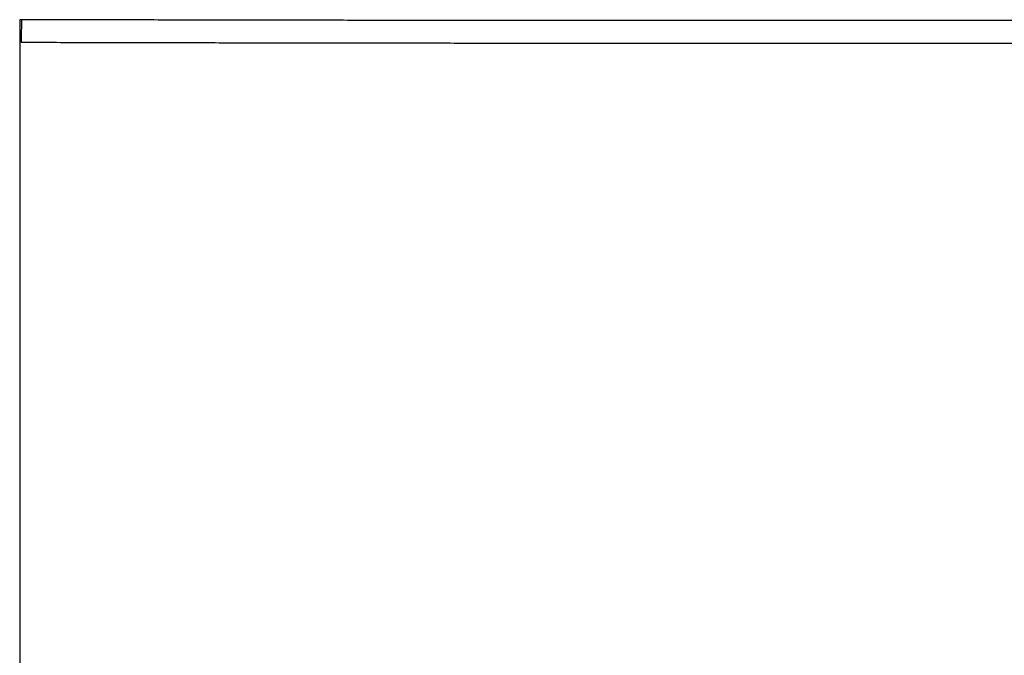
# Model space of a CAD drawing. Header units: millimetres. Extents: x -0.57 to 0.95, y -0.4 to 0.71.
# Tile 104 of 256: x 0.1307 to 0.1745, y 0.2352 to 0.2635. Entities that reach past the tile are written whole.
import ezdxf

# ---------------------------------------------------------------- set-up
doc = ezdxf.new("R2010")
doc.units = ezdxf.units.MM
doc.layers.add('FORMAT', color=7, linetype='Continuous')

msp = doc.modelspace()

# ---------------------------------------------------------------- linework, layer by layer
at = {"layer": 'FORMAT', "color": 7, "linetype": 'Continuous', "lineweight": 25}
for points in [[(0.130699, 0.263465), (0.130699, 0.263106), (0.130699, 0.262747), (0.130699, 0.262388)], [(0.130781, 0.263465), (0.130754, 0.263465), (0.130727, 0.263465), (0.130699, 0.263465)], [(0.130781, 0.263465), (0.130774, 0.263131), (0.130767, 0.262797), (0.130759, 0.262462)], [(0.130699, 0.262388), (0.130699, 0.237851), (0.130699, 0.21305), (0.130699, 0.188268)]]:
    msp.add_open_spline(points, degree=3, dxfattribs=at)
for points, knots in [([(0.196942, 0.263465), (0.196465, 0.263464), (0.19551, 0.263462), (0.194077, 0.263458), (0.192643, 0.263455), (0.191208, 0.263452), (0.189772, 0.263449), (0.188336, 0.263447), (0.186898, 0.263444), (0.185459, 0.263442), (0.18402, 0.26344), (0.182581, 0.263437), (0.18114, 0.263436), (0.179699, 0.263434), (0.178258, 0.263432), (0.176816, 0.263431), (0.175374, 0.263429), (0.173931, 0.263428), (0.172488, 0.263427), (0.171045, 0.263426), (0.169602, 0.263426), (0.168159, 0.263425), (0.166716, 0.263425), (0.165272, 0.263425), (0.163829, 0.263424), (0.162386, 0.263425), (0.160943, 0.263425), (0.1595, 0.263425), (0.158058, 0.263426), (0.156616, 0.263426), (0.155174, 0.263427), (0.153733, 0.263428), (0.152292, 0.263429), (0.150852, 0.263431), (0.149413, 0.263432), (0.147974, 0.263434), (0.146536, 0.263435), (0.145098, 0.263437), (0.143662, 0.263439), (0.142226, 0.263442), (0.140792, 0.263444), (0.139358, 0.263447), (0.137926, 0.263449), (0.136494, 0.263452), (0.135064, 0.263455), (0.133635, 0.263458), (0.132208, 0.263461), (0.131257, 0.263464), (0.130781, 0.263465)], [0, 0, 0, 0, 0.021776, 0.04355, 0.065324, 0.087096, 0.108867, 0.130637, 0.152406, 0.174173, 0.195939, 0.217703, 0.239466, 0.261228, 0.282988, 0.304746, 0.326503, 0.348259, 0.370012, 0.391764, 0.413515, 0.435263, 0.45701, 0.478755, 0.500498, 0.522239, 0.543978, 0.565716, 0.587451, 0.609184, 0.630915, 0.652644, 0.674371, 0.696096, 0.717819, 0.739539, 0.761257, 0.782973, 0.804686, 0.826398, 0.848106, 0.869813, 0.891517, 0.913218, 0.934918, 0.956614, 0.978308, 1, 1, 1, 1]), ([(0.130759, 0.262462), (0.131228, 0.262461), (0.132166, 0.262459), (0.133573, 0.262456), (0.134983, 0.262453), (0.136393, 0.26245), (0.137804, 0.262447), (0.139217, 0.262444), (0.140631, 0.262442), (0.142046, 0.262439), (0.143461, 0.262437), (0.144878, 0.262435), (0.146295, 0.262433), (0.147713, 0.262431), (0.149132, 0.26243), (0.150552, 0.262428), (0.151972, 0.262427), (0.153393, 0.262426), (0.154815, 0.262425), (0.156236, 0.262424), (0.157659, 0.262423), (0.159081, 0.262423), (0.160504, 0.262422), (0.161927, 0.262422), (0.163351, 0.262422), (0.164774, 0.262422), (0.166198, 0.262422), (0.167622, 0.262422), (0.169046, 0.262423), (0.170469, 0.262423), (0.171893, 0.262424), (0.173316, 0.262425), (0.174739, 0.262426), (0.176162, 0.262427), (0.177584, 0.262429), (0.179007, 0.26243), (0.180428, 0.262432), (0.181849, 0.262434), (0.18327, 0.262436), (0.18469, 0.262438), (0.186109, 0.26244), (0.187528, 0.262443), (0.188946, 0.262445), (0.190363, 0.262448), (0.191779, 0.262451), (0.193194, 0.262454), (0.194609, 0.262457), (0.19555, 0.262459), (0.196021, 0.26246)], [0, 0, 0, 0, 0.021688, 0.043379, 0.065073, 0.086769, 0.108468, 0.130169, 0.151873, 0.17358, 0.195289, 0.217, 0.238714, 0.26043, 0.282149, 0.30387, 0.325594, 0.347319, 0.369047, 0.390778, 0.41251, 0.434245, 0.455982, 0.477721, 0.499462, 0.521205, 0.54295, 0.564697, 0.586446, 0.608197, 0.62995, 0.651704, 0.673461, 0.695219, 0.716979, 0.738741, 0.760504, 0.782269, 0.804035, 0.825803, 0.847573, 0.869344, 0.891117, 0.912891, 0.934666, 0.956443, 0.978221, 1, 1, 1, 1])]:
    msp.add_open_spline(points, degree=3, knots=knots, dxfattribs=at)

doc.saveas('drawing.dxf')
